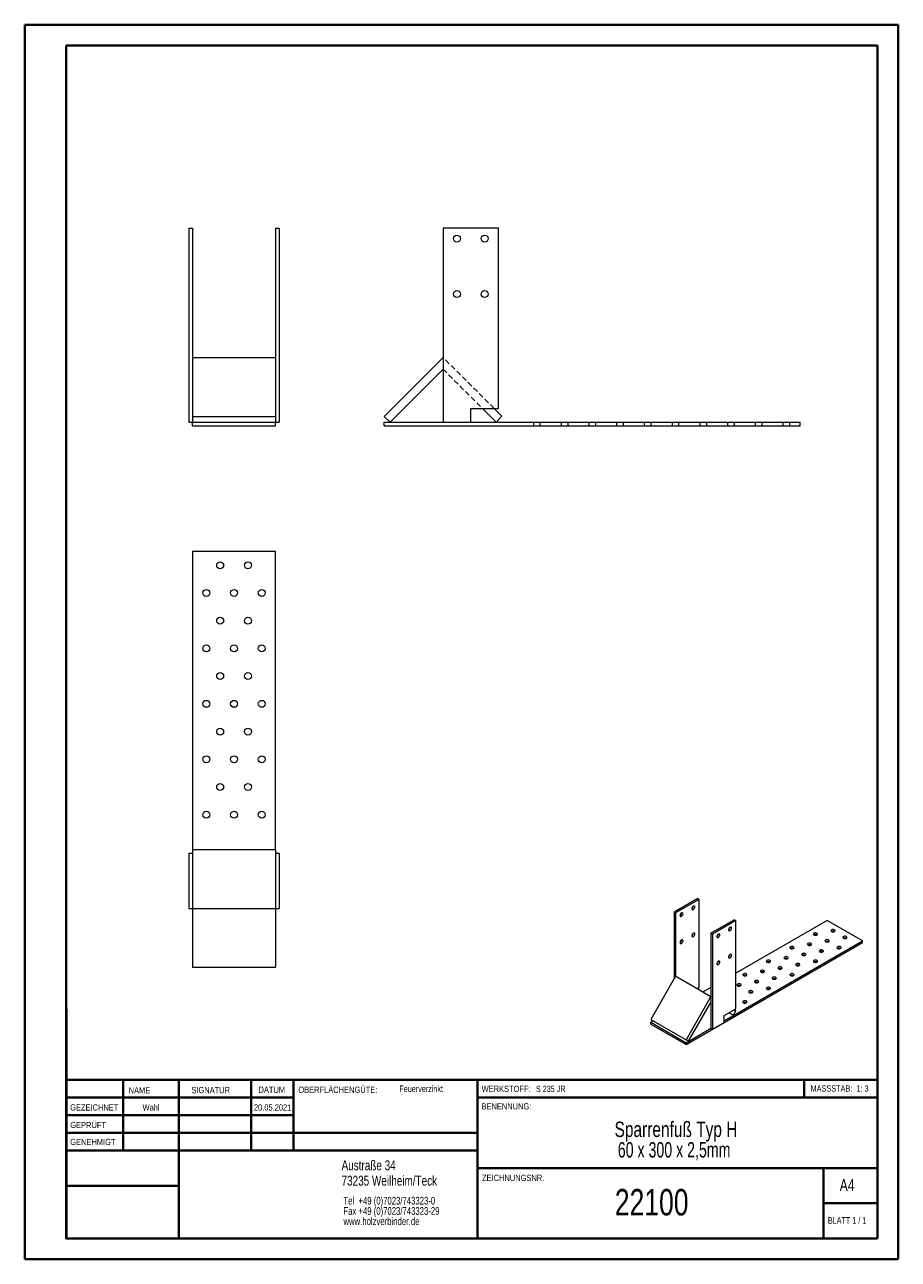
# Model space of a CAD drawing. Header units: millimetres. Extents: x 0 to 210, y 0 to 297.
import ezdxf

# ---------------------------------------------------------------- set-up
doc = ezdxf.new("R2010")
doc.units = ezdxf.units.MM
doc.linetypes.add('HIDDEN', pattern=[1.905, 1.27, -0.635])
doc.styles.add('SLDTEXTSTYLE0', font='TXT', dxfattribs={"width": 0.75})
doc.styles.add('SLDTEXTSTYLE1', font='TXT', dxfattribs={"width": 0.681818})
doc.styles.add('SLDTEXTSTYLE2', font='TXT', dxfattribs={"width": 0.7})
doc.styles.add('SLDTEXTSTYLE3', font='TXT', dxfattribs={"width": 0.6875})

# ---------------------------------------------------------------- blocks, each defined once
blk = doc.blocks.new('SW_NOTE_0')
at = {"color": 0, "linetype": 'Continuous', "lineweight": 0, "char_height": 1.8521, "attachment_point": 1, "style": 'SLDTEXTSTYLE0'}
for s, insert in [('Tel  +49 (0)7023/743323-0', (0, 2.39)), ('Fax +49 (0)7023/743323-29', (0, -0.08)), ('www.holzverbinder.de', (0, -2.55))]:
    blk.add_mtext(s, dxfattribs=dict(at, insert=insert))
blk = doc.blocks.new('SW_NOTE_1')
at = {"color": 0, "linetype": 'Continuous', "lineweight": 0, "char_height": 3.7042, "attachment_point": 2}
for s, insert, style in [('Sparrenfuß Typ H', (19.85, 4.77), 'SLDTEXTSTYLE0'), ('60 x 300 x 2,5mm', (19.4, -0.16), 'SLDTEXTSTYLE3')]:
    blk.add_mtext(s, dxfattribs=dict(at, insert=insert, style=style))

msp = doc.modelspace()

# ---------------------------------------------------------------- linework, layer by layer
at = {"color": 7, "linetype": 'Continuous', "lineweight": 40}
for p, q in [((0.08, 0.21), (0.08, 297.21)), ((0.08, 297.21), (210.08, 297.21)), ((210.08, 0.21), (210.08, 297.21)), ((210.08, 292.21), (210.08, 297.21)), ((10.08, 292.21), (205.08, 292.21)), ((10.08, 5.21), (10.08, 292.21)), ((205.08, 5.21), (205.08, 292.21)), ((10.11, 60.37), (10.11, 5.12)), ((205.08, 43.37), (10.11, 43.37)), ((23.71, 43.37), (23.71, 26.37)), ((37.1, 43.37), (37.1, 5.12)), ((54.51, 43.37), (54.51, 26.37)), ((64.71, 26.37), (64.71, 43.37)), ((108.91, 43.37), (108.91, 5.12)), ((187.47, 39.12), (187.47, 43.37)), ((64.71, 39.1), (10.11, 39.1)), ((205.08, 39.12), (108.91, 39.12)), ((64.71, 34.87), (10.11, 34.87)), ((108.91, 30.62), (10.11, 30.62)), ((108.91, 26.37), (10.11, 26.37)), ((108.91, 22.12), (205.08, 22.12)), ((192.08, 5.21), (192.08, 22.21)), ((37.1, 17.87), (10.11, 17.87)), ((10.11, 13.71), (10.08, 13.71)), ((205.08, 13.71), (192.08, 13.71)), ((10.11, 9.46), (10.08, 9.46)), ((10.08, 5.21), (205.08, 5.21)), ((205.08, 5.21), (180.99, 5.21)), ((0.08, 0.21), (210.08, 0.21))]:
    msp.add_line(p, q, dxfattribs=at)
at = {"color": 7, "linetype": 'Continuous', "lineweight": 15}
for p, q in [((39.57, 248.25), (39.57, 201.58)), ((39.57, 248.25), (40.4, 248.25)), ((40.4, 248.25), (40.4, 217.16)), ((60.4, 248.25), (61.24, 248.25)), ((60.4, 248.25), (60.4, 217.16)), ((61.24, 248.25), (61.24, 201.58)), ((100.64, 248.25), (100.64, 201.58)), ((113.97, 248.25), (100.64, 248.25)), ((113.97, 204.92), (113.97, 248.25)), ((40.4, 217.16), (60.4, 217.16)), ((40.4, 217.16), (40.4, 202.99)), ((60.4, 217.16), (60.4, 202.99)), ((100.64, 217.16), (86.52, 202.99)), ((87.94, 201.58), (100.64, 214.33)), ((40.4, 202.99), (60.4, 202.99)), ((40.4, 202.99), (40.4, 201.58)), ((60.4, 202.99), (60.4, 201.58)), ((86.52, 202.99), (87.94, 201.58)), ((107.3, 201.58), (107.3, 204.92)), ((107.3, 204.92), (113.97, 204.92)), ((110.1, 204.92), (113.4, 201.63)), ((114.81, 203.05), (112.94, 204.92)), ((113.4, 201.63), (114.81, 203.05)), ((39.57, 201.58), (40.4, 201.58)), ((40.4, 200.75), (40.4, 201.58)), ((40.4, 201.58), (60.4, 201.58)), ((40.4, 200.75), (60.4, 200.75)), ((60.4, 201.58), (61.24, 201.58)), ((60.4, 200.75), (60.4, 201.58)), ((86.52, 200.75), (86.52, 201.58)), ((86.52, 201.58), (100.64, 201.58)), ((86.52, 200.75), (186.52, 200.75)), ((100.64, 201.58), (107.3, 201.58)), ((107.3, 201.58), (186.52, 201.58)), ((186.52, 200.75), (186.52, 201.58)), ((60.4, 170.51), (40.4, 170.51)), ((40.4, 170.51), (40.4, 98.79)), ((60.4, 98.79), (60.4, 170.51)), ((40.4, 98.79), (60.4, 98.79)), ((40.4, 98.79), (40.4, 97.95)), ((60.4, 98.79), (60.4, 97.95)), ((39.57, 97.95), (39.57, 84.62)), ((39.57, 97.95), (40.4, 97.95)), ((40.4, 97.95), (40.4, 84.62)), ((60.4, 97.95), (61.24, 97.95)), ((60.4, 97.95), (60.4, 84.62)), ((61.24, 97.95), (61.24, 84.62)), ((161.86, 87.02), (156.2, 83.75)), ((162.21, 86.81), (156.56, 83.55)), ((161.86, 87.02), (162.21, 86.81)), ((162.21, 65.58), (162.21, 86.81)), ((39.57, 84.62), (40.4, 84.62)), ((40.4, 84.62), (60.4, 84.62)), ((40.4, 84.62), (40.4, 70.51)), ((60.4, 84.62), (61.24, 84.62)), ((60.4, 84.62), (60.4, 70.51)), ((156.2, 83.75), (156.2, 67.7)), ((156.2, 83.75), (156.56, 83.55)), ((156.56, 83.55), (156.56, 68.32)), ((170.7, 81.91), (165.04, 78.65)), ((171.05, 81.71), (165.4, 78.44)), ((170.7, 81.91), (171.05, 81.71)), ((193, 81.72), (171.05, 69.05)), ((171.05, 60.48), (171.05, 81.71)), ((201.48, 76.82), (193, 81.72)), ((165.04, 78.65), (165.4, 78.44)), ((165.04, 78.65), (165.04, 55.79)), ((165.4, 78.44), (165.4, 55.58)), ((159.06, 51.92), (201.48, 76.41)), ((168.22, 57.62), (201.48, 76.82)), ((201.48, 76.41), (201.48, 76.82)), ((40.4, 70.51), (60.4, 70.51)), ((156.56, 68.32), (150.57, 57.92)), ((156.56, 68.32), (165.04, 63.42)), ((162.57, 64.88), (156.56, 68.32)), ((161.78, 65.33), (162.21, 65.58)), ((165.04, 65.58), (163.19, 64.52)), ((165.04, 63.42), (159.06, 53.02)), ((162.57, 64.88), (165.04, 63.45)), ((159.66, 52.68), (165.04, 62.03)), ((168.22, 58.85), (171.05, 60.48)), ((169.41, 59.53), (170.46, 58.94)), ((170.46, 58.94), (171.06, 59.98)), ((171.06, 59.98), (170.62, 60.23)), ((170.62, 60.23), (171.06, 59.98)), ((150.57, 57.92), (159.06, 53.02)), ((151.17, 57.57), (150.57, 57.23)), ((150.57, 57.23), (159.06, 52.33)), ((150.57, 56.82), (150.57, 57.23)), ((150.57, 56.82), (159.06, 51.92)), ((165.4, 55.58), (168.22, 57.21)), ((168.22, 57.21), (168.22, 58.85)), ((159.06, 52.33), (165.04, 55.79)), ((165.04, 55.79), (165.4, 55.58)), ((159.06, 53.02), (159.66, 52.68)), ((159.06, 51.92), (159.06, 52.33))]:
    msp.add_line(p, q, dxfattribs=at)
at = {"color": 7, "linetype": 'HIDDEN', "lineweight": 0}
for p, q in [((112.94, 204.92), (100.64, 217.16)), ((100.64, 214.34), (110.1, 204.92)), ((100.64, 214.33), (100.64, 214.34)), ((122.36, 201.58), (122.36, 200.75)), ((124.02, 200.75), (124.02, 201.58)), ((129.02, 201.58), (129.02, 200.75)), ((130.69, 200.75), (130.69, 201.58)), ((135.69, 201.58), (135.69, 200.75)), ((137.36, 200.75), (137.36, 201.58)), ((142.36, 201.58), (142.36, 200.75)), ((144.02, 200.75), (144.02, 201.58)), ((149.02, 201.58), (149.02, 200.75)), ((150.69, 200.75), (150.69, 201.58)), ((155.69, 201.58), (155.69, 200.75)), ((157.36, 200.75), (157.36, 201.58)), ((162.36, 201.58), (162.36, 200.75)), ((164.02, 200.75), (164.02, 201.58)), ((169.02, 201.58), (169.02, 200.75)), ((170.69, 200.75), (170.69, 201.58)), ((175.69, 201.58), (175.69, 200.75)), ((177.36, 200.75), (177.36, 201.58)), ((182.36, 201.58), (182.36, 200.75)), ((184.02, 200.75), (184.02, 201.58))]:
    msp.add_line(p, q, dxfattribs=at)
at = {"color": 7, "linetype": 'Continuous', "lineweight": 0}
for p, q in [((64.71, 39.12), (10.11, 39.12)), ((23.71, 5.21), (23.71, 5.12)), ((54.51, 5.21), (54.51, 5.12))]:
    msp.add_line(p, q, dxfattribs=at)
at = {"color": 7, "linetype": 'Continuous', "lineweight": 15, "flags": 128}
for points in [[(158.33, 83.34), (158.3, 83.48), (158.23, 83.56), (158.13, 83.6), (158, 83.56), (157.87, 83.48), (157.76, 83.34), (157.67, 83.18), (157.62, 83.01), (157.62, 82.86), (157.67, 82.75), (157.76, 82.69), (157.87, 82.69), (158, 82.75), (158.13, 82.86), (158.23, 83.01), (158.3, 83.18), (158.33, 83.34)], [(161.15, 84.98), (161.13, 85.11), (161.06, 85.2), (160.96, 85.23), (160.83, 85.2), (160.7, 85.11), (160.59, 84.97), (160.5, 84.81), (160.45, 84.65), (160.45, 84.5), (160.5, 84.38), (160.59, 84.32), (160.7, 84.32), (160.83, 84.38), (160.96, 84.5), (161.06, 84.65), (161.13, 84.81), (161.15, 84.98)], [(161.15, 78.44), (161.13, 78.58), (161.06, 78.67), (160.96, 78.7), (160.83, 78.66), (160.7, 78.58), (160.59, 78.44), (160.5, 78.28), (160.45, 78.11), (160.45, 77.96), (160.5, 77.85), (160.59, 77.79), (160.7, 77.79), (160.83, 77.85), (160.96, 77.96), (161.06, 78.12), (161.13, 78.28), (161.15, 78.44)], [(167.16, 78.24), (167.14, 78.37), (167.07, 78.46), (166.97, 78.49), (166.84, 78.46), (166.71, 78.37), (166.6, 78.24), (166.51, 78.08), (166.46, 77.91), (166.46, 77.76), (166.51, 77.65), (166.6, 77.59), (166.71, 77.59), (166.84, 77.65), (166.97, 77.76), (167.07, 77.91), (167.14, 78.08), (167.16, 78.24)], [(169.99, 79.87), (169.97, 80.01), (169.9, 80.1), (169.8, 80.13), (169.67, 80.09), (169.54, 80.01), (169.43, 79.87), (169.34, 79.71), (169.29, 79.54), (169.29, 79.39), (169.34, 79.28), (169.43, 79.22), (169.54, 79.22), (169.67, 79.28), (169.8, 79.39), (169.9, 79.55), (169.97, 79.71), (169.99, 79.87)], [(189.81, 78.25), (189.97, 78.19), (190.14, 78.17), (190.33, 78.18), (190.49, 78.23), (190.6, 78.31), (190.66, 78.41), (190.65, 78.52), (190.58, 78.62), (190.45, 78.69), (190.28, 78.74), (190.1, 78.74), (189.92, 78.71), (189.78, 78.64), (189.69, 78.55), (189.67, 78.44), (189.71, 78.34), (189.81, 78.25)], [(194.06, 79.07), (194.21, 79.01), (194.39, 78.98), (194.57, 79), (194.73, 79.05), (194.85, 79.13), (194.91, 79.23), (194.9, 79.34), (194.82, 79.43), (194.69, 79.51), (194.52, 79.55), (194.34, 79.56), (194.17, 79.52), (194.03, 79.46), (193.94, 79.36), (193.91, 79.26), (193.95, 79.15), (194.06, 79.07)], [(196.89, 77.43), (197.04, 77.37), (197.22, 77.35), (197.4, 77.36), (197.56, 77.42), (197.68, 77.5), (197.73, 77.6), (197.73, 77.7), (197.65, 77.8), (197.52, 77.88), (197.35, 77.92), (197.17, 77.92), (197, 77.89), (196.85, 77.82), (196.76, 77.73), (196.74, 77.62), (196.78, 77.52), (196.89, 77.43)], [(158.33, 76.81), (158.3, 76.94), (158.23, 77.03), (158.13, 77.06), (158, 77.03), (157.87, 76.94), (157.76, 76.81), (157.67, 76.65), (157.62, 76.48), (157.62, 76.33), (157.67, 76.22), (157.76, 76.16), (157.87, 76.16), (158, 76.22), (158.13, 76.33), (158.23, 76.48), (158.3, 76.65), (158.33, 76.81)], [(184.16, 74.98), (184.31, 74.92), (184.49, 74.9), (184.67, 74.91), (184.83, 74.97), (184.95, 75.05), (185.01, 75.15), (185, 75.25), (184.92, 75.35), (184.79, 75.43), (184.63, 75.47), (184.44, 75.47), (184.27, 75.44), (184.13, 75.37), (184.04, 75.28), (184.01, 75.18), (184.05, 75.07), (184.16, 74.98)], [(188.4, 75.8), (188.55, 75.74), (188.73, 75.72), (188.91, 75.73), (189.07, 75.78), (189.19, 75.86), (189.25, 75.97), (189.24, 76.07), (189.17, 76.17), (189.04, 76.24), (188.87, 76.29), (188.68, 76.29), (188.51, 76.26), (188.37, 76.19), (188.28, 76.1), (188.25, 75.99), (188.3, 75.89), (188.4, 75.8)], [(191.23, 74.17), (191.38, 74.11), (191.56, 74.08), (191.74, 74.1), (191.9, 74.15), (192.02, 74.23), (192.08, 74.33), (192.07, 74.44), (191.99, 74.54), (191.86, 74.61), (191.7, 74.65), (191.51, 74.66), (191.34, 74.62), (191.2, 74.56), (191.11, 74.46), (191.08, 74.36), (191.12, 74.26), (191.23, 74.17)], [(192.64, 76.62), (192.79, 76.56), (192.97, 76.53), (193.16, 76.55), (193.32, 76.6), (193.43, 76.68), (193.49, 76.78), (193.48, 76.89), (193.41, 76.98), (193.28, 77.06), (193.11, 77.1), (192.93, 77.11), (192.75, 77.07), (192.61, 77.01), (192.52, 76.91), (192.5, 76.81), (192.54, 76.7), (192.64, 76.62)], [(195.47, 74.98), (195.62, 74.92), (195.8, 74.9), (195.98, 74.91), (196.14, 74.97), (196.26, 75.05), (196.32, 75.15), (196.31, 75.25), (196.24, 75.35), (196.11, 75.43), (195.94, 75.47), (195.76, 75.47), (195.58, 75.44), (195.44, 75.37), (195.35, 75.28), (195.33, 75.18), (195.37, 75.07), (195.47, 74.98)], [(167.16, 71.71), (167.14, 71.84), (167.07, 71.93), (166.97, 71.96), (166.84, 71.93), (166.71, 71.84), (166.6, 71.71), (166.51, 71.55), (166.46, 71.38), (166.46, 71.23), (166.51, 71.12), (166.6, 71.06), (166.71, 71.06), (166.84, 71.12), (166.97, 71.23), (167.07, 71.38), (167.14, 71.55), (167.16, 71.71)], [(169.99, 73.34), (169.97, 73.47), (169.9, 73.56), (169.8, 73.59), (169.67, 73.56), (169.54, 73.47), (169.43, 73.34), (169.34, 73.18), (169.29, 73.01), (169.29, 72.86), (169.34, 72.75), (169.43, 72.69), (169.54, 72.69), (169.67, 72.75), (169.8, 72.86), (169.9, 73.01), (169.97, 73.18), (169.99, 73.34)], [(178.5, 71.72), (178.65, 71.66), (178.83, 71.63), (179.01, 71.65), (179.17, 71.7), (179.29, 71.78), (179.35, 71.88), (179.34, 71.99), (179.27, 72.09), (179.14, 72.16), (178.97, 72.2), (178.79, 72.21), (178.61, 72.18), (178.47, 72.11), (178.38, 72.01), (178.35, 71.91), (178.4, 71.81), (178.5, 71.72)], [(182.74, 72.54), (182.89, 72.48), (183.07, 72.45), (183.26, 72.47), (183.42, 72.52), (183.53, 72.6), (183.59, 72.7), (183.58, 72.81), (183.51, 72.9), (183.38, 72.98), (183.21, 73.02), (183.03, 73.03), (182.85, 72.99), (182.71, 72.92), (182.62, 72.83), (182.6, 72.73), (182.64, 72.62), (182.74, 72.54)], [(185.57, 70.9), (185.72, 70.84), (185.9, 70.82), (186.08, 70.83), (186.24, 70.88), (186.36, 70.97), (186.42, 71.07), (186.41, 71.17), (186.34, 71.27), (186.21, 71.34), (186.04, 71.39), (185.86, 71.39), (185.68, 71.36), (185.54, 71.29), (185.45, 71.2), (185.43, 71.09), (185.47, 70.99), (185.57, 70.9)], [(186.99, 73.35), (187.14, 73.29), (187.32, 73.27), (187.5, 73.28), (187.66, 73.33), (187.78, 73.42), (187.83, 73.52), (187.83, 73.62), (187.75, 73.72), (187.62, 73.79), (187.45, 73.84), (187.27, 73.84), (187.1, 73.81), (186.95, 73.74), (186.87, 73.65), (186.84, 73.54), (186.88, 73.44), (186.99, 73.35)], [(189.81, 71.72), (189.97, 71.66), (190.14, 71.63), (190.33, 71.65), (190.49, 71.7), (190.6, 71.78), (190.66, 71.88), (190.65, 71.99), (190.58, 72.09), (190.45, 72.16), (190.28, 72.2), (190.1, 72.21), (189.92, 72.18), (189.78, 72.11), (189.69, 72.01), (189.67, 71.91), (189.71, 71.81), (189.81, 71.72)], [(172.84, 68.45), (173, 68.39), (173.17, 68.37), (173.36, 68.38), (173.52, 68.44), (173.63, 68.52), (173.69, 68.62), (173.68, 68.72), (173.61, 68.82), (173.48, 68.9), (173.31, 68.94), (173.13, 68.94), (172.95, 68.91), (172.81, 68.84), (172.72, 68.75), (172.7, 68.64), (172.74, 68.54), (172.84, 68.45)], [(177.09, 69.27), (177.24, 69.21), (177.42, 69.19), (177.6, 69.2), (177.76, 69.25), (177.88, 69.33), (177.94, 69.43), (177.93, 69.54), (177.85, 69.64), (177.72, 69.71), (177.55, 69.75), (177.37, 69.76), (177.2, 69.73), (177.06, 69.66), (176.97, 69.57), (176.94, 69.46), (176.98, 69.36), (177.09, 69.27)], [(181.33, 70.09), (181.48, 70.03), (181.66, 70), (181.84, 70.02), (182, 70.07), (182.12, 70.15), (182.18, 70.25), (182.17, 70.36), (182.1, 70.45), (181.97, 70.53), (181.8, 70.57), (181.61, 70.58), (181.44, 70.54), (181.3, 70.47), (181.21, 70.38), (181.18, 70.28), (181.23, 70.17), (181.33, 70.09)], [(184.16, 68.45), (184.31, 68.39), (184.49, 68.37), (184.67, 68.38), (184.83, 68.44), (184.95, 68.52), (185.01, 68.62), (185, 68.72), (184.92, 68.82), (184.79, 68.9), (184.63, 68.94), (184.44, 68.94), (184.27, 68.91), (184.13, 68.84), (184.04, 68.75), (184.01, 68.64), (184.05, 68.54), (184.16, 68.45)], [(171.43, 66), (171.58, 65.94), (171.76, 65.92), (171.94, 65.93), (172.1, 65.99), (172.22, 66.07), (172.28, 66.17), (172.27, 66.27), (172.2, 66.37), (172.07, 66.45), (171.9, 66.49), (171.71, 66.49), (171.54, 66.46), (171.4, 66.39), (171.31, 66.3), (171.28, 66.19), (171.33, 66.09), (171.43, 66)], [(175.67, 66.82), (175.82, 66.76), (176, 66.74), (176.18, 66.75), (176.35, 66.8), (176.46, 66.88), (176.52, 66.98), (176.51, 67.09), (176.44, 67.19), (176.31, 67.26), (176.14, 67.31), (175.96, 67.31), (175.78, 67.28), (175.64, 67.21), (175.55, 67.12), (175.53, 67.01), (175.57, 66.91), (175.67, 66.82)], [(178.5, 65.19), (178.65, 65.13), (178.83, 65.1), (179.01, 65.12), (179.17, 65.17), (179.29, 65.25), (179.35, 65.35), (179.34, 65.46), (179.27, 65.55), (179.14, 65.63), (178.97, 65.67), (178.79, 65.68), (178.61, 65.64), (178.47, 65.58), (178.38, 65.48), (178.35, 65.38), (178.4, 65.28), (178.5, 65.19)], [(179.91, 67.64), (180.07, 67.58), (180.25, 67.55), (180.43, 67.57), (180.59, 67.62), (180.71, 67.7), (180.76, 67.8), (180.76, 67.91), (180.68, 68), (180.55, 68.08), (180.38, 68.12), (180.2, 68.13), (180.03, 68.09), (179.88, 68.03), (179.79, 67.93), (179.77, 67.83), (179.81, 67.72), (179.91, 67.64)], [(172.84, 61.92), (173, 61.86), (173.17, 61.84), (173.36, 61.85), (173.52, 61.9), (173.63, 61.99), (173.69, 62.09), (173.68, 62.19), (173.61, 62.29), (173.48, 62.36), (173.31, 62.41), (173.13, 62.41), (172.95, 62.38), (172.81, 62.31), (172.72, 62.22), (172.7, 62.11), (172.74, 62.01), (172.84, 61.92)], [(174.26, 64.37), (174.41, 64.31), (174.59, 64.29), (174.77, 64.3), (174.93, 64.35), (175.05, 64.43), (175.11, 64.54), (175.1, 64.64), (175.02, 64.74), (174.89, 64.81), (174.73, 64.86), (174.54, 64.86), (174.37, 64.83), (174.23, 64.76), (174.14, 64.67), (174.11, 64.56), (174.15, 64.46), (174.26, 64.37)]]:
    msp.add_lwpolyline(points, dxfattribs=at)
at = {"color": 7, "linetype": 'Continuous', "lineweight": 15}
for centre in [(103.97, 245.75), (110.64, 245.75), (103.97, 232.42), (110.64, 232.42), (47.07, 167.17), (53.74, 167.17), (43.74, 160.51), (50.4, 160.51), (57.07, 160.51), (47.07, 153.84), (53.74, 153.84), (43.74, 147.17), (50.4, 147.17), (57.07, 147.17), (47.07, 140.51), (53.74, 140.51), (43.74, 133.84), (50.4, 133.84), (57.07, 133.84), (47.07, 127.17), (53.74, 127.17), (43.74, 120.51), (50.4, 120.51), (57.07, 120.51), (47.07, 113.84), (53.74, 113.84), (43.74, 107.17), (50.4, 107.17), (57.07, 107.17)]:
    msp.add_circle(centre, 0.833, dxfattribs=at)
for centre, radius, start, end in [((157.22, 83.57), 0.754, 302.0516, 357.9484), ((160.05, 85.21), 0.754, 302.0516, 357.9484), ((160.05, 78.67), 0.754, 302.0516, 357.9484), ((166.06, 78.47), 0.754, 302.0516, 357.9484), ((168.88, 80.1), 0.754, 302.0516, 357.9484), ((190.17, 77.58), 0.755, 62.0825, 117.9175), ((194.41, 78.4), 0.755, 62.0825, 117.9175), ((197.24, 76.77), 0.755, 62.0825, 117.9175), ((157.22, 77.04), 0.754, 302.0516, 357.9484), ((184.51, 74.32), 0.755, 62.0825, 117.9175), ((188.75, 75.13), 0.755, 62.0825, 117.9175), ((191.58, 73.5), 0.755, 62.0825, 117.9175), ((193, 75.95), 0.755, 62.0825, 117.9175), ((195.82, 74.32), 0.755, 62.0825, 117.9175), ((166.06, 71.94), 0.754, 302.0516, 357.9484), ((168.88, 73.57), 0.754, 302.0516, 357.9484), ((178.85, 71.05), 0.755, 62.0825, 117.9175), ((183.1, 71.87), 0.755, 62.0825, 117.9175), ((187.34, 72.68), 0.755, 62.0825, 117.9175), ((190.17, 71.05), 0.755, 62.0825, 117.9175), ((173.2, 67.79), 0.755, 62.0825, 117.9175), ((177.44, 68.6), 0.755, 62.0825, 117.9175), ((181.68, 69.42), 0.755, 62.0825, 117.9175), ((184.51, 67.79), 0.755, 62.0825, 117.9175), ((185.93, 70.24), 0.755, 62.0825, 117.9175), ((171.78, 65.34), 0.755, 62.0825, 117.9175), ((176.03, 66.15), 0.755, 62.0825, 117.9175), ((180.27, 66.97), 0.755, 62.0825, 117.9175), ((174.61, 63.7), 0.755, 62.0825, 117.9175), ((178.85, 64.52), 0.755, 62.0825, 117.9175), ((173.2, 61.25), 0.755, 62.0825, 117.9175)]:
    msp.add_arc(centre, radius, start, end, dxfattribs=at)

# ---------------------------------------------------------------- block references
at = {"color": 7, "linetype": 'Continuous', "lineweight": 0}
for name, p in [('SW_NOTE_1', (136.79, 28.57)), ('SW_NOTE_0', (76.7, 12.85))]:
    msp.add_blockref(name, p, dxfattribs=at)

# ---------------------------------------------------------------- texts
for s, insert, char_height, attachment_point, style in [('NAME', (25.07, 41.62), 1.5, 1, 'SLDTEXTSTYLE0'), ('SIGNATUR', (40.14, 41.68), 1.5, 1, 'SLDTEXTSTYLE0'), ('DATUM', (56.28, 41.74), 1.5, 1, 'SLDTEXTSTYLE0'), ('OBERFLÄCHENGÜTE:', (65.86, 41.74), 1.5, 1, 'SLDTEXTSTYLE0'), ('Feuerverzinkt', (90.14, 42.03), 1.5875, 1, 'SLDTEXTSTYLE0'), ('WERKSTOFF:', (109.91, 41.96), 1.5, 1, 'SLDTEXTSTYLE0'), ('S 235 JR', (122.99, 41.96), 1.5, 1, 'SLDTEXTSTYLE3'), ('MASSSTAB:  1: 3', (188.99, 42.07), 1.5, 1, 'SLDTEXTSTYLE2'), ('GEZEICHNET', (11, 37.51), 1.5, 1, 'SLDTEXTSTYLE0'), ('Wahl', (30.46, 37.5), 1.499, 2, 'SLDTEXTSTYLE0'), ('20.05.2021', (59.68, 37.5), 1.499, 2, 'SLDTEXTSTYLE0'), ('BENENNUNG:', (109.88, 37.77), 1.5, 1, 'SLDTEXTSTYLE0'), ('GEPRÜFT', (11.03, 33.28), 1.5, 1, 'SLDTEXTSTYLE0'), ('GENEHMIGT', (11.02, 29.19), 1.5, 1, 'SLDTEXTSTYLE0'), ('Austraße 34', (76.25, 24.02), 2.3813, 1, 'SLDTEXTSTYLE0'), ('73235 Weilheim/Teck', (76.25, 20.32), 2.3813, 1, 'SLDTEXTSTYLE0'), ('ZEICHNUNGSNR.', (110, 20.55), 1.5, 1, 'SLDTEXTSTYLE0'), ('A4', (196, 19.52), 2.91, 1, 'SLDTEXTSTYLE0'), ('22100', (150.8, 17.12), 6.35, 2, 'SLDTEXTSTYLE0'), ('BLATT 1 / 1', (193.16, 10.36), 1.5875, 1, 'SLDTEXTSTYLE1')]:
    msp.add_mtext(s, dxfattribs=dict(at, insert=insert, char_height=char_height, attachment_point=attachment_point, style=style))

doc.saveas('drawing.dxf')
